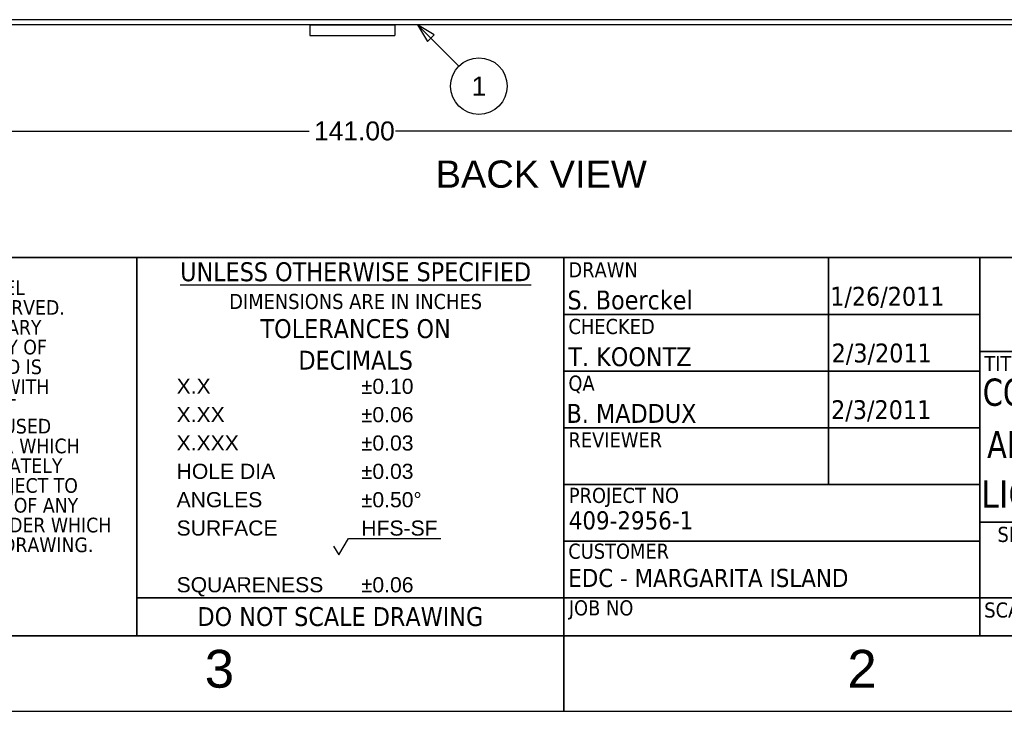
# Paper-space layout 'SHEET_3' of a CAD drawing. Header units: inches. Extents: x 3 to 360, y 8 to 227.
# Tile 58 of 117: x 234 to 303, y 8 to 57. Entities that reach past the tile are written whole.
import ezdxf
from ezdxf.enums import TextEntityAlignment as Align

# ---------------------------------------------------------------- set-up
doc = ezdxf.new("R2010")
doc.units = ezdxf.units.IN
doc.header["$LTSCALE"] = 10.666667
doc.header["$MEASUREMENT"] = 0
doc.layers.get('0').update_dxf_attribs({"lineweight": 25})
doc.layers.get('DEFPOINTS').update_dxf_attribs({"lineweight": 25})
for name, color, linetype, lineweight in [('BORDER', 7, 'Continuous', 25), ('BORDER_INFO', 7, 'Continuous', 25), ('BORDER_TEXT', 7, 'Continuous', 25), ('DIMEN', 7, 'Continuous', 25), ('Title (ANSI)', 7, 'Continuous', 50), ('Title Block', 7, 'Continuous', 70)]:
    doc.layers.add(name, color=color, linetype=linetype, lineweight=lineweight)
doc.styles.add('Current-ANSI', font='arial.ttf')
doc.styles.add('DEFAULT-ANSIBigText', font='arial.ttf')
doc.styles.add('Note Text (ANSI)', font='tahoma.ttf')
doc.styles.get("Standard").update_dxf_attribs({"font": 'arial.ttf'})
doc.styles.add('Text Style148', font='tahoma.ttf')
doc.styles.add('Text Style149', font='tahoma.ttf')
doc.styles.add('Text Style153', font='arial.ttf')
doc.styles.add('Text Style154', font='tahoma.ttf')
doc.styles.add('Text Style154_163', font='tahoma.ttf')
doc.styles.add('Text Style190', font='tahoma.ttf', dxfattribs={"width": 0.9})
doc.styles.add('Text Style211', font='tahoma.ttf', dxfattribs={"width": 0.867521})
doc.dimstyles.new('DEFAULT-ANSI', dxfattribs={"dimscale": 10.666667, "dimtxt": 0.125, "dimasz": 0.1875, "dimexe": 0.125, "dimexo": 0.0625, "dimgap": 0.031496, "dimtad": 0, "dimtih": 1, "dimtoh": 1, "dimrnd": 1e-08, "dimzin": 4, "dimdsep": 46, "dimtxsty": 'Standard', "dimblk": 'Filled-1', "dimcen": 0.09, "dimdle": 0.393701, "dimclrd": 256, "dimclre": 256, "dimclrt": 256, "dimadec": 0, "dimazin": 1, "dimtfac": 1.504, "dimtofl": 0, "dimtmove": 0, "dimatfit": 3, "dimldrblk": 'Filled-1', "dimfxl": 1, "dimtolj": 1, "dimtzin": 4, "dimlwd": 25, "dimlwe": 25, "dimarcsym": 0})

# ---------------------------------------------------------------- blocks, each defined once
blk = doc.blocks.new('Borders ProEnergy ANSI-D')
at = {"layer": 'BORDER', "lineweight": 35}
for p, q in [((33.25, 1.25), (0.75, 1.25)), ((25.5, 0.75), (25.5, 1.25))]:
    blk.add_line(p, q, dxfattribs=at)
at = {"layer": 'DEFPOINTS'}
blk.add_line((0.25, 0.75), (33.75, 0.75), dxfattribs=at)
at = {"layer": 'BORDER_TEXT', "style": 'Text Style153'}
for s, p in [('3', (23.125, 0.90625)), ('2', (27.375, 0.90625))]:
    blk.add_text(s, height=0.25, dxfattribs=at).set_placement(p)
blk = doc.blocks.new('Title Blocks PROSERVICES - NO WT')
at = {"layer": 'BORDER', "lineweight": 35}
for p, q in [((5, 7.45), (-1.3056, 7.45)), ((2.176, 7.45), (2.176, 4.95)), ((5, 7.45), (5, 4.95)), ((12.75, 7.45), (5, 7.45)), ((6.75, 5.95), (6.75, 7.45)), ((7.75, 4.95), (7.75, 7.45)), ((5, 7.075), (7.75, 7.075)), ((7.75, 6.83), (12.75, 6.83)), ((5, 6.7), (7.75, 6.7)), ((5, 6.325), (7.75, 6.325)), ((5, 5.95), (7.75, 5.95)), ((5, 5.575), (7.75, 5.575)), ((5, 5.2), (2.176, 5.2)), ((7.75, 5.2), (5, 5.2)), ((12.75, 5.2), (7.75, 5.2)), ((-1.3056, 4.95), (5, 4.95)), ((5, 4.95), (12.75, 4.95))]:
    blk.add_line(p, q, dxfattribs=at)
at = {"layer": 'BORDER_INFO'}
for p, q in [((3.4765, 5.5422), (3.5107, 5.4841)), ((3.5107, 5.4841), (3.5757, 5.5936)), ((3.5757, 5.5936), (4.1852, 5.5936))]:
    blk.add_line(p, q, dxfattribs=at)
at = {"layer": 'Title (ANSI)', "lineweight": 35}
blk.add_line((12.75, 5.7), (7.75, 5.7), dxfattribs=at)
at = {"layer": 'BORDER_INFO', "style": 'Text Style154'}
for s, p in [('DRAWN', (5.03, 7.42)), ('CHECKED', (5.03, 7.045)), ('QA', (5.03, 6.67)), ('REVIEWER', (5.03, 6.295)), ('PROJECT NO', (5.0327, 5.928)), ('CUSTOMER', (5.0289, 5.5588)), ('JOB NO', (5.0324, 5.184)), ('SCALE:', (7.78, 5.17))]:
    blk.add_text(s, height=0.1, dxfattribs=at).set_placement(p, align=Align.TOP_LEFT)
blk.add_text('SIZE', height=0.1, dxfattribs=at).set_placement((8, 5.67), align=Align.TOP_CENTER)
at = {"layer": 'BORDER_INFO', "style": 'Text Style149'}
blk.add_text('DO NOT SCALE DRAWING', height=0.125, dxfattribs=at).set_placement((3.5217, 5.0767), align=Align.MIDDLE_CENTER)
at = {"layer": 'BORDER_INFO', "insert": (3.6228, 7.4193), "char_height": 0.075, "width": 2.743404, "attachment_point": 2, "line_spacing_factor": 1.002201, "style": 'Text Style154_163'}
blk.add_mtext('\\fTahoma|b0|i0;\\H0.1250;\\LUNLESS OTHERWISE SPECIFIED\\P\\l\\fTahoma|b0|i0;\\H0.1000;DIMENSIONS ARE IN INCHES\\P\\fTahoma|b0|i0;\\H0.1250;TOLERANCES ON\\PDECIMALS', dxfattribs=at)
at = {"layer": 'BORDER_INFO', "char_height": 0.1, "attachment_point": 1, "line_spacing_factor": 1.125}
for s, insert, width in [('\\fArial|b0|i0;\\H0.1000;X.X\\PX.XX\\PX.XXX\\fArial|b1|i0;\\H0.1000;\\L\\P\\l\\fArial|b0|i0;\\H0.1000;HOLE DIA\\fArial|b1|i0;\\H0.1000;\\L\\P\\l\\fArial|b0|i0;\\H0.1000;ANGLES\\PSURFACE\\P \\PSQUARENESS', (2.4388, 6.6498), 0.970732), ('\\fAIGDT|b0|i0;\\H0.1000;`\\fArial|b0|i0;\\H0.1000;0.10\\P\\fAIGDT|b0|i0;\\H0.1000;`\\fArial|b0|i0;\\H0.1000;0.06\\P\\fAIGDT|b0|i0;\\H0.1000;`\\fArial|b0|i0;\\H0.1000;0.03\\P\\fAIGDT|b0|i0;\\H0.1000;`\\fArial|b0|i0;\\H0.1000;0.03\\P\\fAIGDT|b0|i0;\\H0.1000;`\\fArial|b0|i0;\\H0.1000;0.50\\fAIGDT|b0|i0;\\H0.1000;~\\P\\fArial|b0|i0;\\H0.1000;HFS-SF\\P \\P\\fAIGDT|b0|i0;\\H0.1000;`\\fArial|b0|i0;\\H0.1000;0.06', (3.6602, 6.6494), 1.277249)]:
    blk.add_mtext(s, dxfattribs=dict(at, insert=insert, width=width))
at = {"layer": 'BORDER_TEXT', "insert": (0.4952, 7.2998), "char_height": 0.12, "attachment_point": 2, "line_spacing_factor": 0.808895, "style": 'Note Text (ANSI)'}
blk.add_mtext('\\fTahoma|b0|i0;\\H0.0970;© COPYRIGHT, 2009, PRO STEEL \\PMANUFACTURING ALL RIGHTS RESERVED. \\PTHIS DRAWING IS THE PROPRIETARY\\PAND/OR CONFIDENTIAL PROPERTY OF \\PPRO STEEL MANUFACTURING AND IS\\PLOANED IN STRICT CONFIDENCE WITH \\PTHE UNDERSTANDING THAT IT\\PWILL NOT BE REPRODUCED NOR USED \\PFOR ANY PURPOSE EXCEPT THAT FOR WHICH \\PIT IS LOANED.  IT SHALL BE IMMEDIATELY \\PRETURNED ON DEMAND, AND IS SUBJECT TO \\PALL OTHER TERMS AND CONDITIONS OF ANY \\PWRITTEN AGREEMENT OR PURCHASE ORDER WHICH\\PINCORPORATES OR RELATES TO THIS DRAWING.\\fTahoma|b0|i0;\\H0.0900;\\P\\fTahoma|b0|i0;\\H0.1200; ', dxfattribs=at)
at = {"layer": 'Title (ANSI)', "style": 'Text Style154'}
blk.add_text('TITLE', height=0.1, dxfattribs=at).set_placement((7.78, 6.8), align=Align.TOP_LEFT)
at = {"layer": 'Title (ANSI)'}
for tag, p, height, style in [('AUTHOR_001', (5.0235, 7.1076), 0.125, 'Text Style149'), ('CREATION_DATE_001', (6.761, 7.1322), 0.125, 'Text Style149'), ('CHECKED_BY_001', (5.03, 6.7326), 0.125, 'Text Style149'), ('CHECKED_DATE_001', (6.7709, 6.7572), 0.125, 'Text Style149'), ('ENG_APPROVED_BY_001', (5.0173, 6.3576), 0.125, 'Text Style149'), ('ENG_APPROVAL_DATE_001', (6.7673, 6.3822), 0.125, 'Text Style149'), ('SUBJECT_001', (7.7586, 5.7965), 0.18, 'Text Style148'), ('PROJECT_001', (5.0323, 5.6529), 0.12, 'Note Text (ANSI)'), ('Sheet_Size_001', (7.9108, 5.285), 0.18, 'Text Style148'), ('Sheet_Revision_001', (12.4523, 5.3112), 0.125, 'Text Style149'), ('COMPANY_001', (5.0289, 5.2721), 0.12, 'Note Text (ANSI)')]:
    blk.add_attdef(tag, p, '', height=height, dxfattribs=dict(at, style=style))
for tag, p, height, style, width in [('TITLE_001', (7.7697, 6.4705), 0.18, 'Text Style190', 0.9), ('DESCRIPTION_001', (7.7987, 6.1246), 0.18, 'Text Style190', 0.9), ('SCALE_001', (8.256, 5.0388), 0.12, 'Text Style211', 0.8675)]:
    blk.add_attdef(tag, p, '', height=height, dxfattribs=dict(at, style=style, width=width))
at = {"layer": 'Title (ANSI)', "style": 'Note Text (ANSI)'}
for tag, p in [('MFG_APPROVED_BY', (5.03, 6.1007)), ('MFG_APPROVED_DATE', (6.78, 6.1018)), ('COST_CENTER', (5.5587, 5.1443))]:
    blk.add_attdef(tag, text='', height=0.12, dxfattribs=at).set_placement(p, align=Align.TOP_LEFT)
blk.add_attdef('ML', text='', height=0.12, dxfattribs=at).set_placement((8.7685, 5.3911), align=Align.MIDDLE_CENTER)
blk = doc.blocks.new('Balloon112')
at = {"layer": 'DIMEN', "linetype": 'Continuous', "lineweight": 25}
for p, q in [((24.6205, 5.2017), (24.5321, 5.2901)), ((24.6426, 5.2238), (24.5321, 5.2901)), ((24.5321, 5.2901), (24.5984, 5.1796)), ((24.5984, 5.1796), (24.6426, 5.2238)), ((24.6205, 5.2017), (24.8057, 5.0165))]:
    blk.add_line(p, q, dxfattribs=at)
at = {"layer": 'DIMEN', "linetype": 'Continuous', "lineweight": 25, "flags": 128}
blk.add_lwpolyline([(24.6426, 5.2238), (24.5321, 5.2901), (24.5984, 5.1796), (24.6426, 5.2238)], dxfattribs=at)
at = {"layer": 'DIMEN'}
blk.add_circle((24.9378, 4.8844), 0.1875, dxfattribs=at)
blk.add_solid([(24.6426, 5.2238), (24.5321, 5.2901), (24.5984, 5.1796), (24.6426, 5.2238)], dxfattribs=at)
at = {"layer": 'DIMEN', "insert": (24.9378, 4.8844), "char_height": 0.125, "attachment_point": 5, "style": 'Current-ANSI'}
blk.add_mtext('1', dxfattribs=at)
blk = doc.blocks.new('Filled-1')
at = {"color": 0}
for p, q in [((0, 0), (-1, 0.25)), ((-1, 0.25), (-1, -0.25)), ((-1, 0), (0, 0)), ((-1, -0.25), (0, 0))]:
    blk.add_line(p, q, dxfattribs=at)
at = {"color": 0, "flags": 128}
blk.add_lwpolyline([(-1, -0.25), (0, 0), (-1, 0.25), (-1, -0.25)], dxfattribs=at)
at = {"color": 0}
blk.add_solid([(-1, -0.25), (0, 0), (-1, 0.25), (-1, -0.25)], dxfattribs=at)
blk = doc.blocks.new('*D61')
at = {"layer": 'DEFPOINTS', "color": 0, "linetype": 'Continuous'}
for p in [(186.575, 56.427), (327.575, 56.427), (186.575, 48.928)]:
    blk.add_point(p, dxfattribs=at)
at = {"layer": 'DIMEN', "linetype": 'Continuous', "lineweight": 25}
for p, q in [((186.575, 55.761), (186.575, 47.594)), ((327.575, 55.761), (327.575, 47.594)), ((188.575, 48.928), (254.037, 48.928)), ((325.575, 48.928), (260.114, 48.928))]:
    blk.add_line(p, q, dxfattribs=at)
at = {"layer": 'DIMEN', "linetype": 'Continuous', "lineweight": 25, "xscale": 2, "yscale": 2, "zscale": 2, "rotation": 180}
blk.add_blockref('Filled-1', (186.575, 48.928), dxfattribs=at)
at = {"layer": 'DIMEN', "linetype": 'Continuous', "lineweight": 25, "xscale": 2, "yscale": 2, "zscale": 2}
blk.add_blockref('Filled-1', (327.575, 48.928), dxfattribs=at)
at = {"layer": 'DIMEN', "linetype": 'Continuous', "lineweight": 25, "insert": (254.372, 49.608), "char_height": 1.3333, "attachment_point": 1}
blk.add_mtext('\\A1;141.00', dxfattribs=at)

psp = doc.layouts.new('SHEET_3')

# ---------------------------------------------------------------- linework, layer by layer
for p, q in [((327.575, 56.787), (186.575, 56.787)), ((327.575, 56.427), (186.575, 56.427)), ((254.075, 56.427), (254.075, 55.677)), ((254.075, 56.427), (260.075, 56.427)), ((260.075, 56.427), (260.075, 55.677)), ((254.075, 55.677), (260.075, 55.677))]:
    psp.add_line(p, q)

# ---------------------------------------------------------------- block references
at = {"xscale": 10.66666666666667, "yscale": 10.66666666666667, "zscale": 10.66666666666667}
psp.add_blockref('Borders ProEnergy ANSI-D', (0, 0), dxfattribs=at)
ref = psp.add_blockref('Title Blocks PROSERVICES - NO WT', (218.667, -39.466), dxfattribs=dict(xscale=10.66666666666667, yscale=10.66666666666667, zscale=10.66666666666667))
ref.add_attrib('AUTHOR_001', 'S. Boerckel', (272.251, 36.348), dxfattribs={"layer": 'Title (ANSI)', "height": 1.33333, "style": 'Text Style149'})
ref.add_attrib('CHECKED_BY_001', 'T. KOONTZ', (272.32, 32.348), dxfattribs={"layer": 'Title (ANSI)', "height": 1.3333, "style": 'Text Style149'})
ref.add_attrib('CREATION_DATE_001', '1/26/2011', (290.784, 36.61), dxfattribs={"layer": 'Title (ANSI)', "height": 1.3333, "style": 'Text Style149'})
ref.add_attrib('CHECKED_DATE_001', '2/3/2011', (290.889, 32.61), dxfattribs={"layer": 'Title (ANSI)', "height": 1.3333, "style": 'Text Style149'})
ref.add_attrib('TITLE_001', 'CONTROLS, INSTRUMENTAION & ELECTRICAL', (301.543, 29.552), dxfattribs={"layer": 'Title (ANSI)', "height": 1.92, "style": 'Text Style190', "width": 0.9})
ref.add_attrib('ENG_APPROVED_BY_001', 'B. MADDUX', (272.185, 28.348), dxfattribs={"layer": 'Title (ANSI)', "height": 1.3333, "style": 'Text Style149'})
ref.add_attrib('ENG_APPROVAL_DATE_001', '2/3/2011', (290.851, 28.61), dxfattribs={"layer": 'Title (ANSI)', "height": 1.3333, "style": 'Text Style149'})
ref.add_attrib('SUBJECT_001', 'LIQUID FUEL FORWARDING SKID - 7EA', (301.425, 22.363), dxfattribs={"layer": 'Title (ANSI)', "height": 1.92, "style": 'Text Style148'})
ref.add_attrib('PROJECT_001', '409-2956-1', (272.345, 20.831), dxfattribs={"layer": 'Title (ANSI)', "height": 1.28, "style": 'Note Text (ANSI)'})
ref.add_attrib('COMPANY_001', 'EDC - MARGARITA ISLAND', (272.308, 16.77), dxfattribs={"layer": 'Title (ANSI)', "height": 1.28, "style": 'Note Text (ANSI)'})
ref.add_attrib('DESCRIPTION_001', 'ARRANGEMENT', (301.853, 25.863), dxfattribs={"layer": 'Title (ANSI)', "height": 1.92, "style": 'Text Style190', "width": 0.9})
at = {"layer": 'DIMEN', "xscale": 10.66666666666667, "yscale": 10.66666666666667, "zscale": 10.66666666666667}
psp.add_blockref('Balloon112', (0, 0), dxfattribs=at)

# ---------------------------------------------------------------- texts
at = {"layer": 'Title Block', "color": 7, "insert": (262.951, 44.907), "char_height": 1.92, "attachment_point": 7, "line_spacing_factor": 3.270061, "style": 'DEFAULT-ANSIBigText'}
psp.add_mtext('BACK VIEW', dxfattribs=at)

# ---------------------------------------------------------------- dimensions: what is measured, and where the dimension line sits
at = {"layer": 'DIMEN', "linetype": 'Continuous', "lineweight": 25}
dim = psp.add_linear_dim(base=(186.575, 48.928), p1=(327.575, 56.427), p2=(186.575, 56.427), angle=180, dimstyle='DEFAULT-ANSI', override={"dimtih": 0, "dimtoh": 0, "dimdec": 2, "dimtp": 0, "dimtm": 0, "dimtdec": 2, "dimatfit": 1}, dxfattribs=at)
dim.commit()
dim.dimension.update_dxf_attribs({"geometry": '*D61', "text_midpoint": (257.075, 48.928), "dimtype": 160})

doc.saveas('drawing.dxf')
